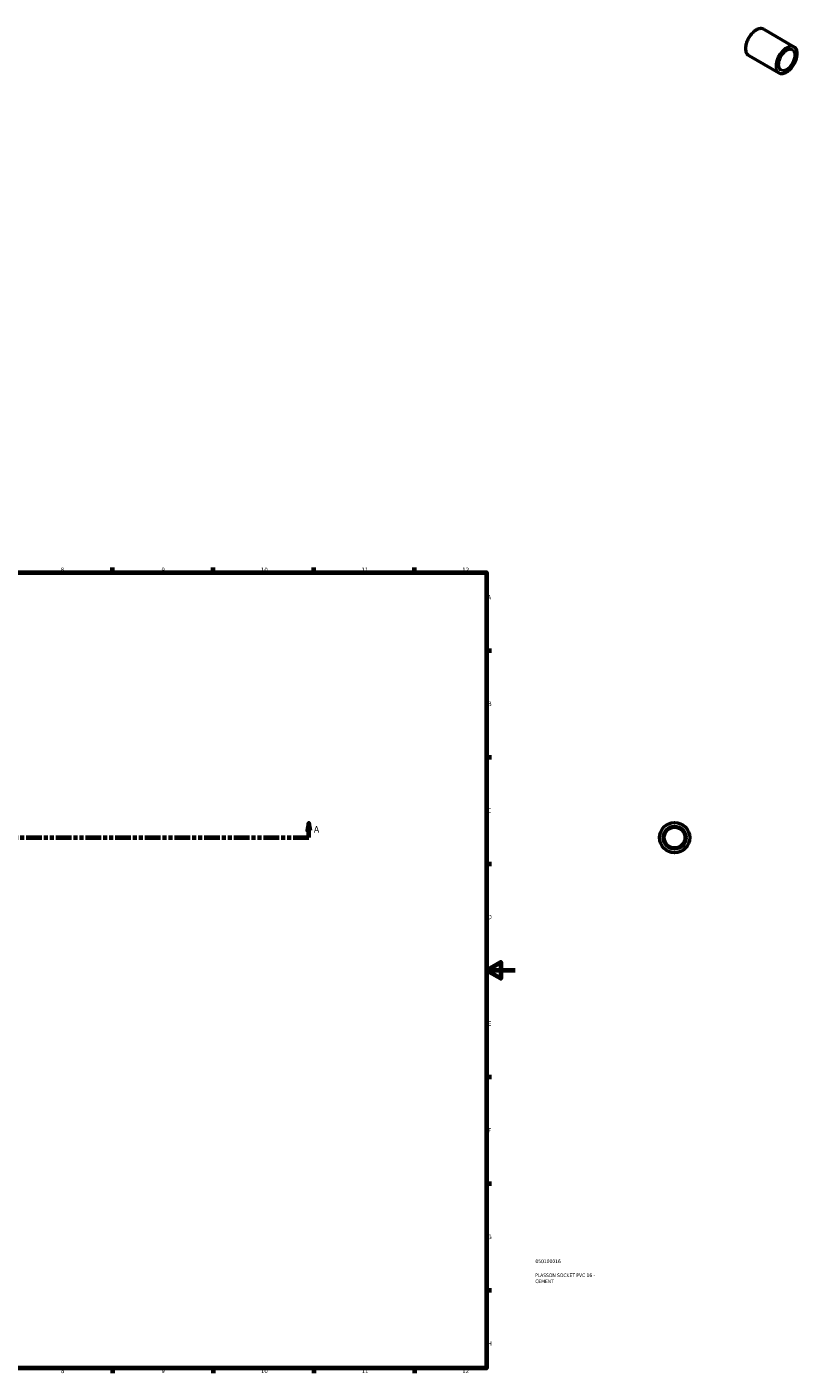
# Model space of a CAD drawing. Header units: millimetres. Extents: x -62 to 1038, y -78 to 954.
# Tile 3 of 3: x 501 to 1038, y 17 to 954. Entities that reach past the tile are written whole.
import ezdxf

# ---------------------------------------------------------------- set-up
doc = ezdxf.new("R2010")
doc.units = ezdxf.units.MM
doc.linetypes.add('DOUBLE_DASH_CHAIN', pattern=[1.2403, 0.6614, -0.0827, 0.1654, -0.0827, 0.1654, -0.0827])
for name, color, linetype, lineweight in [('Border (ANSI)', 7, 'Continuous', 70), ('Section Line (ANSI)', 7, 'DOUBLE_DASH_CHAIN', 70), ('Title (ISO)', 7, 'Continuous', 50), ('Visible (ANSI)', 7, 'Continuous', 50), ('Visible Narrow (ANSI)', 7, 'Continuous', 35)]:
    doc.layers.add(name, color=color, linetype=linetype, lineweight=lineweight)
doc.styles.add('Label Text (ANSI)', font='tahoma.ttf')
doc.styles.add('Note Text (ANSI)', font='tahoma.ttf')
doc.styles.add('Note Text (ISO)', font='tahoma.ttf')

# ---------------------------------------------------------------- blocks, each defined once
blk = doc.blocks.new('Borders Default Border')
at = {"layer": 'Border (ANSI)'}
for p, q in [((560.67, 574), (560.67, 577.45)), ((630.75, 574), (630.75, 577.45)), ((700.83, 574), (700.83, 577.45)), ((770.92, 574), (770.92, 577.45)), ((821, 519.75), (824.45, 519.75)), ((821, 445.5), (824.45, 445.5)), ((821, 371.25), (824.45, 371.25)), ((821, 222.75), (824.45, 222.75)), ((821, 148.5), (824.45, 148.5)), ((821, 74.25), (824.45, 74.25)), ((560.67, 20), (560.67, 16.55)), ((630.75, 20), (630.75, 16.55)), ((700.83, 20), (700.83, 16.55)), ((770.92, 20), (770.92, 16.55))]:
    blk.add_line(p, q, dxfattribs=at)
at = {"layer": 'Border (ANSI)', "flags": 128}
for points in [[(20, 20), (20, 574), (821, 574), (821, 20), (20, 20)], [(841, 297), (821, 297), (831, 302.77), (831, 291.23), (821, 297)]]:
    blk.add_lwpolyline(points, dxfattribs=at)
at = {"layer": 'Border (ANSI)', "attachment_point": 7, "style": 'Note Text (ANSI)'}
for s, insert, char_height in [('8', (524.63, 574.33), 3.05), ('9', (594.7, 574.34), 3.05), ('10', (663.96, 574.34), 3.048), ('11', (734.04, 574.4), 3.048), ('12', (804.13, 574.4), 3.048), ('A', (821.63, 555.35), 3.05), ('B', (821.99, 481.1), 3.05), ('C', (821.8, 406.8), 3.05), ('D', (821.81, 332.6), 3.05), ('E', (822.05, 258.35), 3.05), ('F', (822.14, 184.1), 3.05), ('G', (821.66, 109.79), 3.05), ('H', (821.81, 35.6), 3.05), ('8', (524.63, 16.48), 3.05), ('9', (594.7, 16.49), 3.05), ('10', (663.96, 16.49), 3.048), ('11', (734.04, 16.55), 3.048), ('12', (804.13, 16.55), 3.048)]:
    blk.add_mtext(s, dxfattribs=dict(at, insert=insert, char_height=char_height))
blk = doc.blocks.new('Title Blocks ISO')
at = {"layer": 'Title (ISO)', "color": 232, "true_color": 0xca0064, "style": 'Note Text (ISO)'}
for tag, p in [('PART_NUMBER_001', (34.08, 73.14)), ('DESCRIPTION_001', (33.84, 63.4)), ('DESCRIPTION_002', (33.98, 59.19))]:
    blk.add_attdef(tag, p, '', height=2.5, dxfattribs=at)
blk = doc.blocks.new('2dTransSection0')
at = {"layer": 'Section Line (ANSI)', "linetype": 'Continuous'}
for p, q in [((252.73, 399.43), (251.73, 394.43)), ((251.73, 394.43), (253.73, 394.43)), ((252.73, 394.43), (252.73, 399.43)), ((253.73, 394.43), (252.73, 399.43)), ((252.73, 389.43), (252.73, 394.43)), ((697.33, 399.43), (696.33, 394.43)), ((696.33, 394.43), (698.33, 394.43)), ((697.33, 394.43), (697.33, 399.43)), ((698.33, 394.43), (697.33, 399.43)), ((697.33, 389.43), (697.33, 394.43)), ((252.73, 389.43), (263.78, 389.43)), ((686.29, 389.43), (697.33, 389.43))]:
    blk.add_line(p, q, dxfattribs=at)
at = {"layer": 'Section Line (ANSI)', "linetype": 'DOUBLE_DASH_CHAIN', "ltscale": 16.645576}
blk.add_line((252.73, 389.43), (697.33, 389.43), dxfattribs=at)
at = {"layer": 'Section Line (ANSI)', "linetype": 'Continuous', "flags": 128}
for points in [[(253.73, 394.43), (252.73, 399.43), (251.73, 394.43), (253.73, 394.43)], [(698.33, 394.43), (697.33, 399.43), (696.33, 394.43), (698.33, 394.43)]]:
    blk.add_lwpolyline(points, dxfattribs=at)
at = {"layer": 'Section Line (ANSI)'}
for points in [[(253.73, 394.43), (252.73, 399.43), (251.73, 394.43), (253.73, 394.43)], [(698.33, 394.43), (697.33, 399.43), (696.33, 394.43), (698.33, 394.43)]]:
    blk.add_solid(points, dxfattribs=at)
at = {"layer": 'Section Line (ANSI)', "char_height": 4.57, "attachment_point": 7, "style": 'Label Text (ANSI)'}
for insert in [(245.37, 392.93), (700.8, 392.93)]:
    blk.add_mtext('A', dxfattribs=dict(at, insert=insert))

msp = doc.modelspace()

# ---------------------------------------------------------------- linework, layer by layer
at = {"layer": 'Visible (ANSI)'}
for p, q in [((1014.041, 952.329), (1035.028, 940.243)), ((1003.561, 934.131), (1024.548, 922.045))]:
    msp.add_line(p, q, dxfattribs=at)
for radius in [10.5, 8, 7.2]:
    msp.add_circle((951.964, 389.427), radius, dxfattribs=at)
for points, knots in [([(1014.041, 952.329), (1013.48, 952.652), (1012.831, 952.822), (1011.421, 952.844), (1010.656, 952.69), (1009.085, 952.071), (1008.277, 951.6), (1006.708, 950.392), (1005.946, 949.653), (1004.545, 947.986), (1003.907, 947.057), (1002.816, 945.101), (1002.364, 944.075), (1001.691, 942.028), (1001.471, 941.007), (1001.287, 939.072), (1001.323, 938.158), (1001.653, 936.53), (1001.946, 935.816), (1002.687, 934.775), (1003.093, 934.4), (1003.561, 934.131)], [5.4997209, 5.4997209, 5.4997209, 5.4997209, 5.8103641, 5.8103641, 6.1273826, 6.1273826, 6.4495144, 6.4495144, 6.772008, 6.772008, 7.0940689, 7.0940689, 7.4159673, 7.4159673, 7.7380816, 7.7380816, 8.060626, 8.060626, 8.3824311, 8.3824311, 8.6413135, 8.6413135, 8.6413135, 8.6413135]), ([(1033.78, 938.077), (1033.353, 938.323), (1032.853, 938.446), (1031.766, 938.427), (1031.183, 938.293), (1029.994, 937.784), (1029.389, 937.414), (1028.211, 936.474), (1027.639, 935.905), (1026.585, 934.622), (1026.104, 933.909), (1025.284, 932.413), (1024.945, 931.629), (1024.443, 930.073), (1024.281, 929.301), (1024.147, 927.848), (1024.175, 927.167), (1024.416, 925.965), (1024.628, 925.444), (1025.16, 924.682), (1025.455, 924.407), (1025.796, 924.212)], [5.4997209, 5.4997209, 5.4997209, 5.4997209, 5.8331335, 5.8331335, 6.1559646, 6.1559646, 6.4728825, 6.4728825, 6.7896978, 6.7896978, 7.1070794, 7.1070794, 7.4246473, 7.4246473, 7.7419207, 7.7419207, 8.0586126, 8.0586126, 8.3760532, 8.3760532, 8.6413135, 8.6413135, 8.6413135, 8.6413135]), ([(1024.548, 922.045), (1025.109, 921.722), (1025.758, 921.552), (1027.168, 921.53), (1027.933, 921.684), (1029.504, 922.303), (1030.312, 922.774), (1031.881, 923.982), (1032.643, 924.721), (1034.044, 926.388), (1034.682, 927.317), (1035.773, 929.273), (1036.225, 930.299), (1036.898, 932.346), (1037.118, 933.367), (1037.302, 935.302), (1037.266, 936.216), (1036.936, 937.844), (1036.643, 938.558), (1035.902, 939.599), (1035.495, 939.974), (1035.028, 940.243)], [2.3581282, 2.3581282, 2.3581282, 2.3581282, 2.6687715, 2.6687715, 2.98579, 2.98579, 3.3079217, 3.3079217, 3.6304154, 3.6304154, 3.9524763, 3.9524763, 4.2743747, 4.2743747, 4.596489, 4.596489, 4.9190333, 4.9190333, 5.2408385, 5.2408385, 5.4997209, 5.4997209, 5.4997209, 5.4997209])]:
    msp.add_open_spline(points, degree=3, knots=knots, dxfattribs=at)
at = {"layer": 'Visible Narrow (ANSI)'}
for radius in [10.34, 8.16]:
    msp.add_circle((951.964, 389.427), radius, dxfattribs=at)
for centre, major_axis, start_param, end_param in [((1008.801, 943.23), (-5.24, -9.099), 3.1415927, 6.2831853), ((1029.788, 931.144), (5.24, 9.099), 0, 3.1415927), ((1029.788, 931.144), (3.992, 6.933), 3.1415927, 6.2831853)]:
    msp.add_ellipse(centre, major_axis=major_axis, ratio=0.5780931, start_param=start_param, end_param=end_param, dxfattribs=at)
for major_axis in [(-5.16, -8.96), (-4.072, -7.071)]:
    msp.add_ellipse((1029.901, 931.079), major_axis=major_axis, ratio=0.5780931, dxfattribs=at)

# ---------------------------------------------------------------- block references
msp.add_blockref('Borders Default Border', (0, 0))
msp.add_blockref('Title Blocks ISO', (821, 20)).add_auto_attribs({'PART_NUMBER_001': '050100016', 'DESCRIPTION_001': 'PLASSON SOCKET PVC 16 -', 'DESCRIPTION_002': 'CEMENT'})
at = {"layer": 'Section Line (ANSI)'}
msp.add_blockref('2dTransSection0', (0, 0), dxfattribs=at)

doc.saveas('drawing.dxf')
